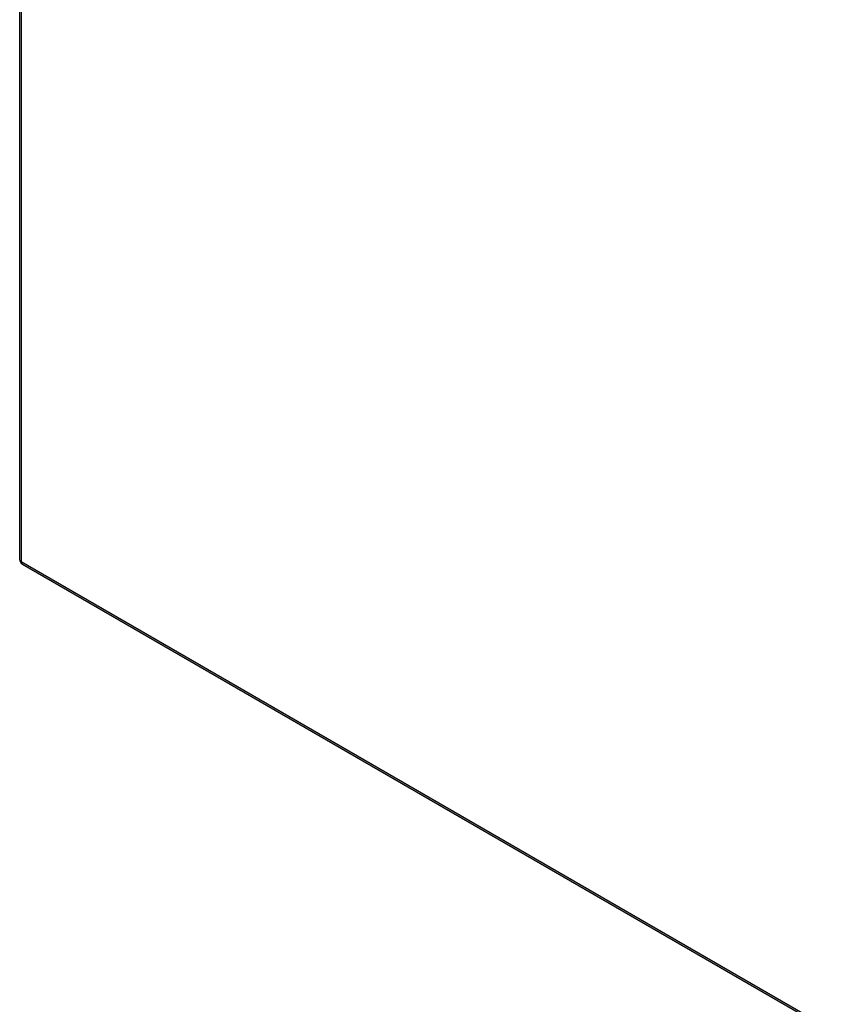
# Model space of a CAD drawing. Header units: inches. Extents: x 17 to 386, y 34 to 183.
# Tile 50 of 95: x 327 to 342, y 146 to 164. Entities that reach past the tile are written whole.
import ezdxf

# ---------------------------------------------------------------- set-up
doc = ezdxf.new("R2010")
doc.units = ezdxf.units.IN
doc.header["$MEASUREMENT"] = 0
doc.layers.add('Visible Edges(ANSI)', color=7, linetype='Continuous', lineweight=25)
doc.layers.add('Visible Tangent Edges(ANSI)', color=7, linetype='Continuous', lineweight=25)

msp = doc.modelspace()

# ---------------------------------------------------------------- linework, layer by layer
at = {"layer": 'Visible Edges(ANSI)'}
for p, q in [((327.22, 176.335), (327.22, 154.518)), ((327.27, 154.432), (377.902, 125.2))]:
    msp.add_line(p, q, dxfattribs=at)
msp.add_arc((327.319, 154.518), 0.099, 180, 240, dxfattribs=at)
at = {"layer": 'Visible Tangent Edges(ANSI)'}
for p, q in [((327.249, 176.295), (327.249, 154.478)), ((327.249, 154.478), (377.882, 125.245))]:
    msp.add_line(p, q, dxfattribs=at)
for major_axis, start_param, end_param in [((-0.099, 0), 0, 0.785398), ((-0.0495, -0.0857), 5.497787, 6.283185)]:
    msp.add_ellipse((327.319, 154.518), major_axis=major_axis, ratio=0.57735, start_param=start_param, end_param=end_param, dxfattribs=at)

doc.saveas('drawing.dxf')
